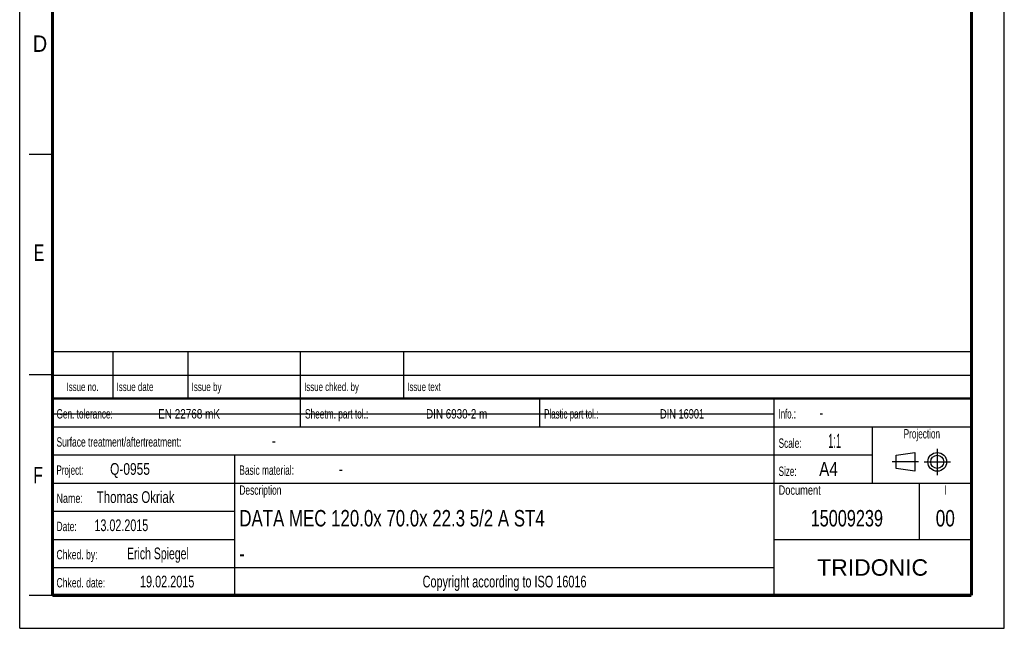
# Model space of a CAD drawing. Header units: millimetres. Extents: x 0 to 210, y 0 to 297.
# Tile 1 of 8: x 0 to 210, y 0 to 130. Entities that reach past the tile are written whole.
import ezdxf
from ezdxf.enums import TextEntityAlignment as Align

# ---------------------------------------------------------------- set-up
doc = ezdxf.new("R2010")
doc.units = ezdxf.units.MM
doc.header["$LTSCALE"] = 19.36
doc.linetypes.add('CENTER', pattern=[0.6, 0.375, -0.075, 0.075, -0.075])
doc.layers.get('0').update_dxf_attribs({"linetype": 'CONTINUOUS'})
doc.layers.add('DEFAULT_1', color=7, linetype='CENTER')
doc.layers.add('Z_NOTICE', color=7, linetype='CONTINUOUS')
doc.styles.add('TEXTSTYLE_2', font='txt', dxfattribs={"width": 0.75})
doc.styles.add('TEXTSTYLE_4', font='arial.ttf')

# ---------------------------------------------------------------- blocks, each defined once
blk = doc.blocks.new('SYMBOL_2_BL0', base_point=(192.31, 35.47))
at = {"color": 2, "linetype": 'CONTINUOUS'}
for p, q in [((186.91, 36.87), (190.91, 37.47)), ((186.91, 34.07), (186.91, 36.87)), ((190.91, 37.47), (190.91, 33.47)), ((190.91, 33.47), (186.91, 34.07))]:
    blk.add_line(p, q, dxfattribs=at)
for radius in [2, 1.4]:
    blk.add_circle((195.71, 35.47), radius, dxfattribs=at)
at = {"layer": 'DEFAULT_1', "color": 2, "linetype": 'CENTER'}
for p, q in [((195.71, 38.27), (195.71, 32.67)), ((191.71, 35.47), (186.11, 35.47)), ((192.91, 35.47), (198.5, 35.47))]:
    blk.add_line(p, q, dxfattribs=at)

msp = doc.modelspace()

# ---------------------------------------------------------------- linework, layer by layer
at = {"color": 2, "linetype": 'CONTINUOUS'}
for p, q in [((0, 0), (0, 297)), ((210, 0), (210, 297)), ((7, 101), (2, 101)), ((6.9136, 48.9602), (6.9136, 58.9602)), ((6.9136, 58.9602), (202.9136, 58.9602)), ((19.9136, 48.9602), (19.9136, 58.9602)), ((35.9136, 48.9602), (35.9136, 58.9602)), ((59.9136, 48.9602), (59.9136, 58.9602)), ((81.9136, 48.9602), (81.9136, 58.9602)), ((202.9136, 48.9602), (202.9136, 58.9602)), ((7, 54), (2, 54)), ((6.9136, 53.9602), (202.9136, 53.9602)), ((6.9135, 6.9601), (6.9135, 48.9601)), ((6.9135, 48.9601), (202.9135, 48.9601)), ((6.9136, 48.9602), (202.9136, 48.9602)), ((59.9135, 42.9601), (59.9135, 48.9601)), ((110.9135, 42.9601), (110.9135, 48.9601)), ((160.9135, 6.9601), (160.9135, 48.9601)), ((202.9135, 6.9601), (202.9135, 48.9601)), ((6.9135, 42.9601), (202.9135, 42.9601)), ((181.9135, 30.9601), (181.9135, 42.9601)), ((6.9135, 36.9601), (181.9135, 36.9601)), ((45.9135, 6.9601), (45.9135, 36.9601)), ((6.9135, 30.9601), (202.9135, 30.9601)), ((191.9135, 18.9601), (191.9135, 30.9601)), ((6.9135, 24.9601), (45.9135, 24.9601)), ((6.9135, 18.9601), (45.9135, 18.9601)), ((160.9135, 18.9601), (202.9135, 18.9601)), ((6.9135, 12.9601), (160.9135, 12.9601)), ((7, 7), (2, 7)), ((6.9135, 6.9601), (202.9135, 6.9601)), ((0, 0), (210, 0))]:
    msp.add_line(p, q, dxfattribs=at)
at = {"color": 7, "linetype": 'CONTINUOUS'}
msp.add_line((7.0738, 45.7002), (160.8738, 45.7002), dxfattribs=at)
for points, const_width in [([(7, 7), (7, 290)], 0.7), ([(203, 7), (203, 290)], 0.7), ([(7, 49), (203, 49)], 0.5), ([(7, 7), (203, 7)], 0.7)]:
    msp.add_lwpolyline(points, dxfattribs=dict(at, const_width=const_width))

# ---------------------------------------------------------------- block references
at = {"color": 2, "linetype": 'CONTINUOUS'}
msp.add_blockref('SYMBOL_2_BL0', (192.3051, 35.4697), dxfattribs=at)

# ---------------------------------------------------------------- texts
at = {"color": 5, "linetype": 'CONTINUOUS', "style": 'TEXTSTYLE_2'}
for s, width, p in [('D', 0.904762, (2.8073, 122.8572)), ('E', 0.714286, (3.0025, 78.3025)), ('F', 0.714286, (2.9222, 30.897))]:
    msp.add_text(s, height=3.5, dxfattribs=dict(at, width=width)).set_placement(p)
at = {"layer": 'Z_NOTICE', "color": 5, "linetype": 'CONTINUOUS', "style": 'TEXTSTYLE_2'}
for s, height, width, p in [('Issue date ', 1.8, 0.707792, (20.6636, 50.5602)), ('Issue by ', 1.8, 0.71164, (36.6636, 50.5602)), ('Issue chked. by', 1.8, 0.698413, (60.6636, 50.5602)), ('Issue text ', 1.8, 0.694805, (82.6636, 50.5602)), ('Gen. tolerance:', 2, 0.657143, (7.851, 44.7101)), ('EN 22768 mK', 2, 0.792208, (29.5296, 44.7101)), ('Sheetm. part tol.:', 2, 0.662698, (60.851, 44.7101)), ('DIN 6930-2 m', 2, 0.78373, (86.6725, 44.7101)), ('Plastic part tol.:', 2, 0.632275, (111.851, 44.7101)), ('DIN 16901', 2, 0.73545, (136.5772, 44.7101)), ('Info.: ', 2, 0.622449, (161.851, 44.7101)), ('-', 2.5, 0.714286, (170.5653, 44.7101)), ('Surface treatment/aftertreatment: ', 2, 0.67577, (7.851, 38.7101)), ('Scale:  ', 2, 0.660714, (161.851, 38.4601)), ('1:1', 3, 0.5, (172.4225, 38.4601)), ('-', 2.5, 0.714286, (53.8034, 38.7101)), ('Project: ', 2, 0.634921, (7.851, 32.7101)), ('Q-0955', 2.5, 0.761905, (19.2796, 32.7101)), ('Basic material: ', 2, 0.66369, (46.851, 32.7101)), ('-', 2.5, 0.714286, (68.0891, 32.7101)), ('Size: ', 2, 0.646825, (161.851, 32.4601)), (' A4', 3, 0.809524, (169.613, 32.4601)), ('Thomas Okriak', 2.5, 0.732601, (16.4225, 26.7101)), ('Description', 2, 0.670996, (46.851, 28.4601)), ('Document', 2, 0.738095, (161.851, 28.4601)), ('Name: ', 2, 0.714286, (7.851, 26.7101)), ('13.02.2015', 2.5, 0.685714, (15.9463, 20.7101)), ('Date: ', 2, 0.674603, (7.851, 20.7101)), ('Chked. by: ', 2, 0.683983, (7.851, 14.7101)), ('Erich Spiegel', 2.5, 0.668498, (22.8987, 14.7101)), ('Chked. date: ', 2, 0.684982, (7.851, 8.7101)), ('19.02.2015', 2.5, 0.692857, (25.6606, 8.7101))]:
    msp.add_text(s, height=height, dxfattribs=dict(at, width=width)).set_placement(p)
for s, height, width, p in [('Issue no.', 1.8, 0.698413, (13.4136, 50.5602)), ('Projection', 2, 0.652381, (192.4135, 40.4601)), ('I', 2, 0.642857, (197.4135, 28.4601)), ('Copyright according to ISO 16016', 2.5, 0.694196, (103.4135, 8.7101))]:
    msp.add_text(s, height=height, dxfattribs=dict(at, width=width)).set_placement(p, align=Align.CENTER)
at = {"layer": 'Z_NOTICE', "color": 7, "linetype": 'CONTINUOUS', "style": 'TEXTSTYLE_2'}
for s, width, p in [('DATA MEC 120.0x 70.0x 22.3 5/2 A ST4', 0.767857, (46.851, 21.7101)), ('-', 0.714286, (46.851, 14.2101))]:
    msp.add_text(s, height=3.5, dxfattribs=dict(at, width=width)).set_placement(p)
for s, width, p in [('15009239', 0.741071, (176.4135, 21.7101)), ('00', 0.785714, (197.4135, 21.7101))]:
    msp.add_text(s, height=3.5, dxfattribs=dict(at, width=width)).set_placement(p, align=Align.CENTER)
at = {"layer": 'Z_NOTICE', "color": 5, "linetype": 'CONTINUOUS', "style": 'TEXTSTYLE_4'}
msp.add_text('TRIDONIC', height=3.5, dxfattribs=at).set_placement((181.9135, 11.2101), align=Align.CENTER)

doc.saveas('drawing.dxf')
